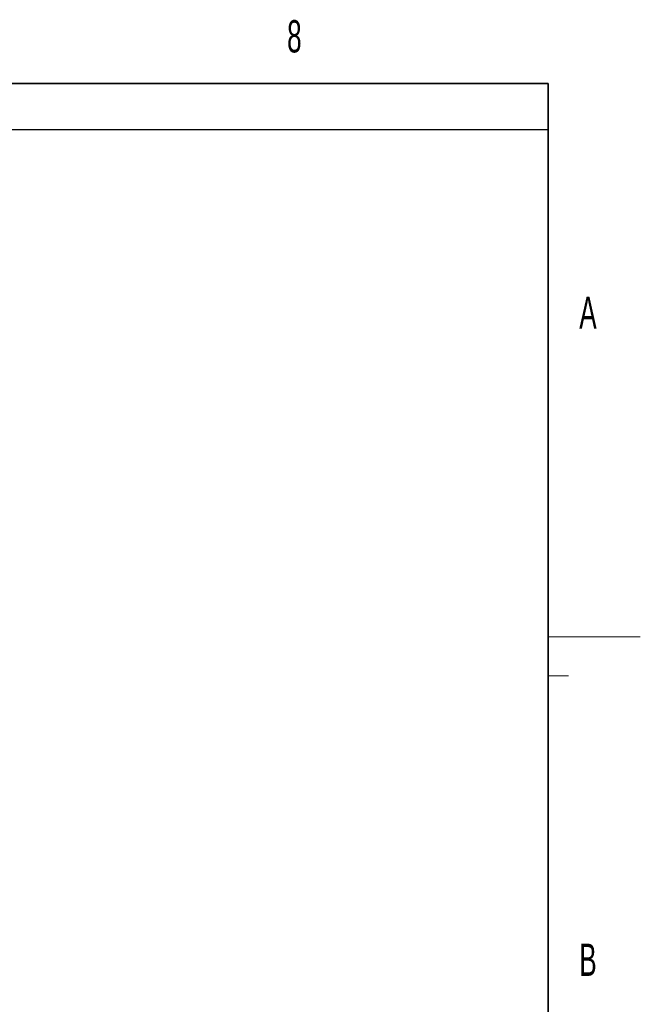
# Model space of a CAD drawing. Header units: millimetres. Extents: x 0 to 11920, y 0 to 8400.
# Tile 63 of 63: x 10574 to 11920, y 6203 to 8338. Entities that reach past the tile are written whole.
import ezdxf

# ---------------------------------------------------------------- set-up
doc = ezdxf.new("R2010")
doc.units = ezdxf.units.MM
doc.header["$LTSCALE"] = 20
doc.styles.add('SLDTEXTSTYLE0', font='TXT', dxfattribs={"width": 0.605})

msp = doc.modelspace()

# ---------------------------------------------------------------- linework, layer by layer
at = {"color": 7, "linetype": 'Continuous', "lineweight": 35}
for q in [(400, 8200), (11720, 200)]:
    msp.add_line((11720, 8200), q, dxfattribs=at)
at = {"color": 7, "linetype": 'Continuous', "lineweight": 25}
msp.add_line((8760, 8100), (11720, 8100), dxfattribs=at)
at = {"color": 7, "linetype": 'Continuous', "lineweight": 18}
for p, q in [((11720, 7000), (11920, 7000)), ((11720, 6915), (11764, 6915))]:
    msp.add_line(p, q, dxfattribs=at)

# ---------------------------------------------------------------- texts
at = {"color": 7, "linetype": 'Continuous', "lineweight": 0, "char_height": 70, "attachment_point": 1, "style": 'SLDTEXTSTYLE0'}
for s, insert in [('8', (11154.26, 8337.12)), ('A', (11787.64, 7737.83)), ('B', (11787.67, 6334.52))]:
    msp.add_mtext(s, dxfattribs=dict(at, insert=insert))

doc.saveas('drawing.dxf')
